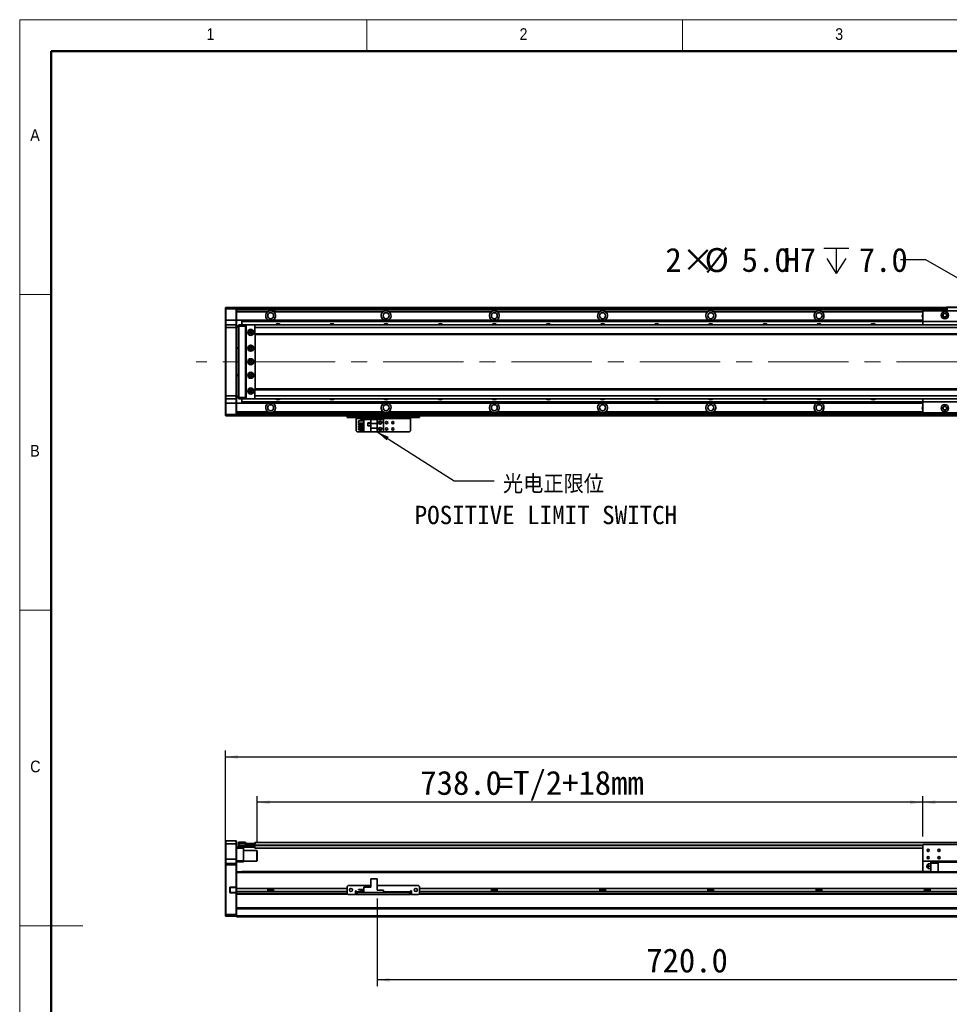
# Model space of a CAD drawing. Header units: millimetres. Extents: x 35 to 2905, y 35 to 2044.
# Tile 2 of 6: x 35 to 1066, y 952 to 2044. Entities that reach past the tile are written whole.
import ezdxf

# ---------------------------------------------------------------- set-up
doc = ezdxf.new("R2010")
doc.units = ezdxf.units.MM
doc.header["$LTSCALE"] = 7
doc.linetypes.add('CENTERX2', pattern=[20.32, 12.7, -2.54, 2.54, -2.54])
doc.layers.add('黑色实线', color=7, linetype='Continuous')
doc.styles.add('SLDTEXTSTYLE1', font='Gothic.ttf', dxfattribs={"width": 0.913})
doc.styles.add('SLDTEXTSTYLE8', font='txt')
doc.styles.add('SLDTEXTSTYLE9', font='txt', dxfattribs={"bigfont": 'bigfont'})
doc.dimstyles.new('SLDDIMSTYLE2', dxfattribs={"dimtxt": 0.18, "dimasz": 14, "dimexe": 0, "dimexo": 0.0625, "dimgap": 0, "dimtad": 0, "dimtih": 1, "dimtoh": 1, "dimdec": 0, "dimrnd": 1e-09, "dimzin": 0, "dimdsep": 46, "dimtxsty": 'Standard', "dimsah": 1, "dimcen": 0.09, "dimadec": 0, "dimazin": 0, "dimtfac": 14, "dimtdec": 0, "dimtofl": 0, "dimtmove": 0, "dimatfit": 3, "dimfxl": 0, "dimfrac": 2, "dimtolj": 1, "dimtzin": 0, "dimarcsym": 0})
doc.dimstyles.new('SLDDIMSTYLE3', dxfattribs={"dimtxt": 26.6, "dimasz": 14, "dimexe": 0, "dimexo": 0.0625, "dimgap": 6.65, "dimtad": 0, "dimtih": 1, "dimtoh": 1, "dimdec": 1, "dimrnd": 1e-09, "dimzin": 4, "dimdsep": 46, "dimtxsty": 'SLDTEXTSTYLE8', "dimsah": 1, "dimcen": 0, "dimadec": 0, "dimazin": 1, "dimtfac": 1, "dimtdec": 1, "dimtofl": 0, "dimtmove": 0, "dimatfit": 3, "dimfxl": 0, "dimfrac": 2, "dimtolj": 1, "dimtzin": 12, "dimarcsym": 0})
doc.dimstyles.new('SLDDIMSTYLE5', dxfattribs={"dimtxt": 26.6, "dimasz": 14, "dimexe": 0, "dimexo": 0.0625, "dimgap": 6.65, "dimtad": 2, "dimdec": 1, "dimrnd": 1e-09, "dimzin": 4, "dimdsep": 46, "dimtxsty": 'SLDTEXTSTYLE8', "dimsah": 1, "dimcen": 0.09, "dimadec": 0, "dimazin": 1, "dimtfac": 1, "dimtdec": 1, "dimtofl": 0, "dimtmove": 0, "dimatfit": 3, "dimfxl": 0, "dimfrac": 2, "dimtolj": 1, "dimtzin": 12, "dimarcsym": 0})

# ---------------------------------------------------------------- blocks, each defined once
blk = doc.blocks.new('SW_SYMBOL_HOLE_DEPTH')
at = {"layer": '黑色实线', "color": 0}
for p, q in [((0, 6125), (5600, 6125)), ((2800, 6125), (2800, 525)), ((700, 3885), (2800, 525)), ((4900, 3885), (2800, 525))]:
    blk.add_line(p, q, dxfattribs=at)
blk = doc.blocks.new('_D_8')
at = {"layer": '黑色实线'}
for p, q in [((1039.7, 1777.8), (1011.7, 1777.8)), ((1146.6, 1716), (1039.7, 1777.8))]:
    blk.add_line(p, q, dxfattribs=at)
blk.add_solid([(1146.6, 1716), (1135.5, 1724.9), (1133.4, 1721.2)], dxfattribs=at)
at = {"layer": '黑色实线', "xscale": 0.004985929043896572, "yscale": 0.004985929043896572, "zscale": 0.004985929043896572}
blk.add_blockref('SW_SYMBOL_HOLE_DEPTH', (926.4, 1760), dxfattribs=at)
at = {"layer": '黑色实线', "char_height": 26.6, "attachment_point": 1, "style": 'SLDTEXTSTYLE8'}
for s, insert in [('2×', (750.9, 1791)), ('%%c', (794.4, 1790.8)), ('5.0', (835.5, 1791)), ('H7', (881.8, 1791)), ('7.0', (965.3, 1791))]:
    blk.add_mtext(s, dxfattribs=dict(at, insert=insert))
blk = doc.blocks.new('SW_NOTE_7')
at = {"layer": '黑色实线', "color": 0, "attachment_point": 2}
for s, insert, char_height, style in [('光电正限位', (65.7, 6.5), 20.37, 'SLDTEXTSTYLE9'), ('POSITIVE LIMIT SWITCH', (57.3, -27.7), 20.373, 'SLDTEXTSTYLE8')]:
    blk.add_mtext(s, dxfattribs=dict(at, insert=insert, char_height=char_height, style=style))
blk = doc.blocks.new('_D_14')
at = {"layer": '黑色实线'}
for p, q in [((263.2, 1115.8), (263.2, 1233.6)), ((263.2, 1226.6), (2059.2, 1226.6)), ((2059.2, 1115.8), (2059.2, 1233.6))]:
    blk.add_line(p, q, dxfattribs=at)
for points in [[(263.2, 1226.6), (277.2, 1224.5), (277.2, 1228.7)], [(2059.2, 1226.6), (2045.2, 1228.7), (2045.2, 1224.5)]]:
    blk.add_solid(points, dxfattribs=at)
at = {"layer": '黑色实线', "insert": (1107.1, 1261.5), "char_height": 26.6, "attachment_point": 1, "style": 'SLDTEXTSTYLE8'}
blk.add_mtext('1796.0', dxfattribs=at)
blk = doc.blocks.new('_D_15')
at = {"layer": '黑色实线'}
for p, q in [((298.2, 1131.5), (298.2, 1183.3)), ((1036.2, 1138.3), (1036.2, 1183.3)), ((1036.2, 1176.3), (298.2, 1176.3))]:
    blk.add_line(p, q, dxfattribs=at)
for points in [[(298.2, 1176.3), (312.2, 1174.2), (312.2, 1178.4)], [(1036.2, 1176.3), (1022.2, 1178.4), (1022.2, 1174.2)]]:
    blk.add_solid(points, dxfattribs=at)
at = {"layer": '黑色实线', "char_height": 26.6, "attachment_point": 1, "style": 'SLDTEXTSTYLE8'}
for s, insert in [('=T/2+18mm', (564, 1211.2)), ('738.0', (479.2, 1211.2))]:
    blk.add_mtext(s, dxfattribs=dict(at, insert=insert))
blk = doc.blocks.new('_D_16')
at = {"layer": '黑色实线'}
for p, q in [((1036.2, 1138.3), (1036.2, 1183.3)), ((1286.2, 1138.3), (1286.2, 1183.3)), ((1286.2, 1176.3), (1036.2, 1176.3))]:
    blk.add_line(p, q, dxfattribs=at)
for points in [[(1036.2, 1176.3), (1050.2, 1174.2), (1050.2, 1178.4)], [(1286.2, 1176.3), (1272.2, 1178.4), (1272.2, 1174.2)]]:
    blk.add_solid(points, dxfattribs=at)
at = {"layer": '黑色实线', "insert": (1116.7, 1211.2), "char_height": 26.6, "attachment_point": 1, "style": 'SLDTEXTSTYLE8'}
blk.add_mtext('250.0', dxfattribs=at)
blk = doc.blocks.new('_D_19')
at = {"layer": '黑色实线'}
for p, q in [((431.2, 1069.8), (431.2, 972.4)), ((1151.2, 1077.6), (1151.2, 972.4)), ((1151.2, 979.4), (431.2, 979.4))]:
    blk.add_line(p, q, dxfattribs=at)
for points in [[(431.2, 979.4), (445.2, 977.3), (445.2, 981.5)], [(1151.2, 979.4), (1137.2, 981.5), (1137.2, 977.3)]]:
    blk.add_solid(points, dxfattribs=at)
at = {"layer": '黑色实线', "insert": (729.7, 1014.3), "char_height": 26.6, "attachment_point": 1, "style": 'SLDTEXTSTYLE8'}
blk.add_mtext('720.0', dxfattribs=at)

msp = doc.modelspace()

# ---------------------------------------------------------------- linework, layer by layer
at = {"color": 7, "linetype": 'Continuous', "lineweight": 18}
for p, q in [((2905, 2044), (35, 2044)), ((35, 2044), (35, 35)), ((420, 2009), (420, 2044)), ((770, 2044), (770, 2009)), ((70, 2009), (2870, 2009)), ((70, 2009), (70, 70)), ((70, 1739.5), (35, 1739.5)), ((35, 1389.5), (70, 1389.5)), ((35, 1039.5), (105, 1039.5))]:
    msp.add_line(p, q, dxfattribs=at)
at = {"color": 7, "linetype": 'Continuous', "lineweight": 50}
for p, q in [((2870, 2009), (70, 2009)), ((70, 2009), (70, 70))]:
    msp.add_line(p, q, dxfattribs=at)
at = {"color": 7, "linetype": 'Continuous', "lineweight": 35}
for p, q in [((1062.23, 1724.99), (1062.53, 1725.29)), ((1062.23, 1721.29), (1062.23, 1724.99)), ((1063.23, 1724.99), (1062.23, 1724.99)), ((1062.53, 1725.29), (1063.35, 1725.29)), ((1063.23, 1724.99), (1063.35, 1725.29)), ((1085.23, 1724.99), (1063.23, 1724.99)), ((1063.23, 1724.99), (1063.23, 1721.29)), ((1063.35, 1725.29), (1085.1, 1725.29)), ((263.23, 1724.49), (263.53, 1724.79)), ((263.23, 1723.29), (263.23, 1724.49)), ((263.23, 1723.29), (263.53, 1723.29)), ((263.23, 1710.79), (263.23, 1723.29)), ((263.53, 1724.79), (263.53, 1723.29)), ((263.53, 1724.79), (274.93, 1724.79)), ((274.93, 1723.29), (263.53, 1723.29)), ((263.53, 1723.29), (263.53, 1710.79)), ((274.93, 1723.29), (274.93, 1724.79)), ((274.93, 1724.79), (275.23, 1724.49)), ((274.93, 1723.29), (275.23, 1723.29)), ((274.93, 1710.79), (274.93, 1723.29)), ((1062.23, 1724.79), (275.23, 1724.79)), ((275.23, 1724.79), (275.23, 1724.49)), ((275.23, 1724.49), (275.23, 1723.29)), ((1062.23, 1724.29), (275.23, 1724.29)), ((275.23, 1723.29), (275.23, 1710.79)), ((1062.23, 1722.28), (275.23, 1722.28)), ((310.06, 1720.28), (275.23, 1720.28)), ((438.06, 1720.28), (317.86, 1720.28)), ((317.86, 1718.75), (317.86, 1720.28)), ((391.23, 1724.59), (1062.23, 1724.59)), ((391.23, 1724.59), (391.23, 1724.39)), ((391.23, 1724.39), (1062.23, 1724.39)), ((391.23, 1724.29), (391.23, 1724.39)), ((558.06, 1720.28), (444.4, 1720.28)), ((678.06, 1720.28), (564.4, 1720.28)), ((798.06, 1720.28), (684.4, 1720.28)), ((918.06, 1720.28), (804.4, 1720.28)), ((1286.23, 1721.29), (1036.23, 1721.29)), ((1036.23, 1721.29), (1036.23, 1709.29)), ((263.23, 1710.79), (263.53, 1710.79)), ((263.23, 1705.49), (263.23, 1710.79)), ((263.53, 1705.79), (263.23, 1705.49)), ((263.23, 1702.79), (263.23, 1705.49)), ((263.53, 1710.79), (263.53, 1705.79)), ((274.93, 1710.79), (263.53, 1710.79)), ((263.53, 1705.79), (263.53, 1702.79)), ((263.53, 1705.79), (274.93, 1705.79)), ((274.93, 1705.79), (274.93, 1710.79)), ((274.93, 1710.79), (275.23, 1710.79)), ((274.93, 1702.79), (274.93, 1705.79)), ((274.93, 1705.79), (275.23, 1705.49)), ((275.23, 1710.79), (275.23, 1705.49)), ((281.23, 1710.78), (275.23, 1710.78)), ((275.23, 1705.49), (275.23, 1702.79)), ((275.23, 1704.29), (277.73, 1704.29)), ((277.73, 1703.29), (275.23, 1703.29)), ((277.73, 1705.49), (278.03, 1705.79)), ((277.73, 1704.29), (277.73, 1705.49)), ((277.73, 1704.29), (278.03, 1704.29)), ((277.73, 1625.29), (277.73, 1704.29)), ((278.03, 1705.79), (278.03, 1704.29)), ((278.03, 1705.79), (285.23, 1705.79)), ((278.03, 1704.29), (278.03, 1625.29)), ((285.23, 1704.29), (278.03, 1704.29)), ((281.23, 1710.78), (1036.23, 1710.78)), ((281.23, 1710.78), (281.23, 1710.49)), ((281.23, 1710.49), (1036.23, 1710.49)), ((281.23, 1710.49), (281.23, 1709.59)), ((281.23, 1709.59), (281.23, 1709.3)), ((281.23, 1709.59), (1036.23, 1709.59)), ((281.23, 1709.3), (281.23, 1705.79)), ((281.23, 1709.3), (1036.23, 1709.3)), ((285.23, 1705.79), (285.23, 1704.29)), ((285.23, 1705.79), (286.73, 1705.79)), ((286.43, 1705.49), (285.23, 1705.49)), ((285.23, 1704.29), (285.23, 1625.29)), ((285.73, 1703.79), (285.73, 1625.79)), ((286.23, 1703.79), (285.73, 1703.79)), ((286.73, 1705.79), (286.23, 1705.29)), ((286.23, 1705.29), (286.23, 1624.29)), ((295.73, 1705.79), (286.73, 1705.79)), ((296.23, 1705.29), (295.73, 1705.79)), ((2026.73, 1705.79), (295.73, 1705.79)), ((295.73, 1705.15), (295.73, 1702.79)), ((296.23, 1705.15), (296.23, 1705.29)), ((1286.23, 1709.29), (1036.23, 1709.29)), ((1036.23, 1709.29), (1036.23, 1705.79)), ((263.23, 1626.79), (263.23, 1702.79)), ((263.53, 1702.79), (263.23, 1702.79)), ((263.53, 1702.79), (263.53, 1626.79)), ((274.93, 1702.79), (263.53, 1702.79)), ((274.93, 1626.79), (274.93, 1702.79)), ((274.93, 1702.79), (275.23, 1702.79)), ((275.23, 1702.79), (275.23, 1626.79)), ((292.37, 1697.79), (290.08, 1697.79)), ((2026.73, 1702.79), (295.73, 1702.79)), ((295.73, 1702.79), (295.73, 1695.79)), ((2026.73, 1695.79), (295.73, 1695.79)), ((295.73, 1695.79), (295.73, 1694.79)), ((295.73, 1694.79), (2026.73, 1694.79)), ((296.23, 1634.79), (296.23, 1694.79)), ((275.23, 1680.29), (277.73, 1680.29)), ((277.73, 1679.29), (275.23, 1679.29)), ((275.23, 1650.29), (277.73, 1650.29)), ((277.73, 1649.29), (275.23, 1649.29)), ((263.53, 1626.79), (263.23, 1626.79)), ((263.23, 1624.09), (263.23, 1626.79)), ((263.53, 1626.79), (274.93, 1626.79)), ((263.53, 1626.79), (263.53, 1623.79)), ((274.93, 1626.79), (275.23, 1626.79)), ((274.93, 1623.79), (274.93, 1626.79)), ((275.23, 1626.79), (275.23, 1624.09)), ((290.08, 1631.79), (292.37, 1631.79)), ((2026.73, 1634.79), (295.73, 1634.79)), ((295.73, 1634.79), (295.73, 1633.79)), ((2026.73, 1633.79), (295.73, 1633.79)), ((295.73, 1633.79), (295.73, 1626.79)), ((2026.73, 1626.79), (295.73, 1626.79)), ((295.73, 1626.79), (295.73, 1624.42)), ((263.53, 1623.79), (263.23, 1624.09)), ((263.23, 1618.79), (263.23, 1624.09)), ((263.53, 1618.79), (263.23, 1618.79)), ((263.23, 1606.29), (263.23, 1618.79)), ((274.93, 1623.79), (263.53, 1623.79)), ((263.53, 1623.79), (263.53, 1618.79)), ((274.93, 1618.79), (263.53, 1618.79)), ((263.53, 1618.79), (263.53, 1606.29)), ((274.93, 1623.79), (275.23, 1624.09)), ((274.93, 1618.79), (274.93, 1623.79)), ((275.23, 1618.79), (274.93, 1618.79)), ((274.93, 1606.29), (274.93, 1618.79)), ((275.23, 1626.29), (277.73, 1626.29)), ((277.73, 1625.29), (275.23, 1625.29)), ((275.23, 1624.09), (275.23, 1618.79)), ((275.23, 1618.79), (275.23, 1606.29)), ((281.23, 1618.79), (275.23, 1618.79)), ((277.73, 1625.29), (278.03, 1625.29)), ((277.73, 1624.09), (277.73, 1625.29)), ((277.73, 1624.09), (278.03, 1623.79)), ((278.03, 1625.29), (285.23, 1625.29)), ((278.03, 1625.29), (278.03, 1623.79)), ((285.23, 1623.79), (278.03, 1623.79)), ((281.23, 1623.79), (281.23, 1620.28)), ((281.23, 1620.28), (1036.23, 1620.28)), ((281.23, 1620.28), (281.23, 1619.98)), ((281.23, 1619.98), (1036.23, 1619.98)), ((281.23, 1619.98), (281.23, 1619.08)), ((281.23, 1619.08), (1036.23, 1619.08)), ((281.23, 1619.08), (281.23, 1618.79)), ((281.23, 1618.79), (1036.23, 1618.79)), ((285.23, 1625.29), (285.23, 1623.79)), ((285.23, 1624.09), (286.43, 1624.09)), ((286.73, 1623.79), (285.23, 1623.79)), ((285.73, 1625.79), (286.23, 1625.79)), ((286.23, 1624.29), (286.73, 1623.79)), ((286.73, 1623.79), (295.73, 1623.79)), ((295.73, 1623.79), (296.23, 1624.29)), ((2026.73, 1623.79), (295.73, 1623.79)), ((296.23, 1624.29), (296.23, 1624.42)), ((1036.23, 1623.79), (1036.23, 1620.29)), ((1286.23, 1620.29), (1036.23, 1620.29)), ((1036.23, 1620.29), (1036.23, 1608.29)), ((263.53, 1606.29), (263.23, 1606.29)), ((263.23, 1605.09), (263.23, 1606.29)), ((263.53, 1604.79), (263.23, 1605.09)), ((263.53, 1606.29), (274.93, 1606.29)), ((263.53, 1606.29), (263.53, 1604.79)), ((274.93, 1604.79), (263.53, 1604.79)), ((275.23, 1606.29), (274.93, 1606.29)), ((274.93, 1604.79), (274.93, 1606.29)), ((275.23, 1605.09), (274.93, 1604.79)), ((310.06, 1609.29), (275.23, 1609.29)), ((1151.23, 1607.29), (275.23, 1607.29)), ((275.23, 1606.29), (275.23, 1605.09)), ((275.23, 1605.09), (275.23, 1604.79)), ((1151.23, 1604.79), (275.23, 1604.79)), ((438.06, 1609.29), (316.4, 1609.29)), ((398.23, 1602.79), (398.23, 1604.79)), ((399.23, 1604.79), (399.23, 1602.79)), ((558.06, 1609.29), (444.4, 1609.29)), ((477.23, 1602.79), (477.23, 1604.79)), ((478.23, 1604.79), (478.23, 1602.79)), ((678.06, 1609.29), (564.4, 1609.29)), ((798.06, 1609.29), (684.4, 1609.29)), ((918.06, 1609.29), (804.4, 1609.29)), ((1286.23, 1608.29), (1036.23, 1608.29)), ((399.23, 1602.79), (398.23, 1602.79)), ((477.23, 1602.79), (399.23, 1602.79)), ((408.23, 1602.79), (408.23, 1601.79)), ((408.23, 1601.79), (468.23, 1601.79)), ((408.23, 1587.99), (408.23, 1601.79)), ((410.53, 1596.85), (410.53, 1599.35)), ((410.53, 1599.35), (416.73, 1599.35)), ((410.53, 1596.85), (416.73, 1596.85)), ((410.53, 1594.31), (410.53, 1595.81)), ((410.53, 1595.81), (416.73, 1595.81)), ((410.53, 1594.31), (416.73, 1594.31)), ((412.93, 1599.35), (412.93, 1600.29)), ((412.93, 1600.29), (416.73, 1600.29)), ((412.93, 1595.81), (412.93, 1596.85)), ((412.93, 1593.27), (412.93, 1594.31)), ((416.73, 1586.99), (416.73, 1600.59)), ((416.73, 1600.59), (424.28, 1600.59)), ((424.03, 1596.89), (420.83, 1596.89)), ((420.83, 1596.89), (420.83, 1593.69)), ((420.93, 1596.79), (420.93, 1593.79)), ((423.93, 1596.79), (420.93, 1596.79)), ((423.93, 1593.79), (423.93, 1596.79)), ((424.03, 1593.69), (424.03, 1596.89)), ((431.23, 1600.59), (424.28, 1600.59)), ((424.28, 1600.59), (424.28, 1596.29)), ((431.23, 1596.29), (424.28, 1596.29)), ((424.28, 1591.29), (424.28, 1596.29)), ((431.23, 1596.29), (431.23, 1600.59)), ((438.23, 1600.59), (431.23, 1600.59)), ((431.23, 1596.29), (431.23, 1591.29)), ((438.23, 1600.59), (438.23, 1586.99)), ((468.23, 1601.79), (468.23, 1602.79)), ((468.23, 1601.79), (468.23, 1587.99)), ((478.23, 1602.79), (477.23, 1602.79)), ((408.23, 1587.99), (409.23, 1586.99)), ((416.73, 1586.99), (409.23, 1586.99)), ((410.53, 1591.77), (410.53, 1593.27)), ((410.53, 1593.27), (416.73, 1593.27)), ((410.53, 1591.77), (416.73, 1591.77)), ((410.53, 1589.23), (410.53, 1590.73)), ((410.53, 1590.73), (416.73, 1590.73)), ((410.53, 1589.23), (416.73, 1589.23)), ((412.93, 1590.73), (412.93, 1591.77)), ((412.93, 1587.29), (412.93, 1589.23)), ((412.93, 1587.29), (416.73, 1587.29)), ((416.73, 1586.99), (424.28, 1586.99)), ((420.83, 1593.69), (424.03, 1593.69)), ((420.93, 1593.79), (423.93, 1593.79)), ((424.28, 1591.29), (431.23, 1591.29)), ((424.28, 1591.29), (424.28, 1586.99)), ((424.28, 1586.99), (431.23, 1586.99)), ((431.23, 1586.99), (431.23, 1591.29)), ((438.23, 1586.99), (431.23, 1586.99)), ((467.23, 1586.99), (438.23, 1586.99)), ((467.23, 1586.99), (468.23, 1587.99)), ((263.53, 1133.44), (263.23, 1133.14)), ((263.23, 1130.44), (263.23, 1133.14)), ((263.53, 1130.44), (263.23, 1130.44)), ((263.23, 1113.44), (263.23, 1130.44)), ((263.53, 1133.44), (263.53, 1130.44)), ((263.53, 1133.44), (274.93, 1133.44)), ((274.93, 1130.44), (263.53, 1130.44)), ((263.53, 1130.44), (263.53, 1113.44)), ((274.93, 1130.44), (274.93, 1133.44)), ((274.93, 1133.44), (275.23, 1133.14)), ((274.93, 1113.44), (274.93, 1130.44)), ((274.93, 1130.44), (275.23, 1130.44)), ((275.23, 1133.14), (275.23, 1130.44)), ((275.23, 1130.44), (275.23, 1113.44)), ((275.23, 1126.44), (278.03, 1126.44)), ((283.23, 1125.44), (275.23, 1125.44)), ((277.73, 1131.64), (278.03, 1131.94)), ((277.73, 1130.44), (277.73, 1131.64)), ((277.73, 1127.94), (277.73, 1130.44)), ((277.73, 1130.44), (278.03, 1130.44)), ((278.03, 1127.94), (277.73, 1127.94)), ((277.73, 1126.74), (277.73, 1127.94)), ((278.03, 1126.44), (277.73, 1126.74)), ((278.03, 1131.94), (278.03, 1130.44)), ((278.03, 1131.94), (285.23, 1131.94)), ((285.23, 1130.44), (278.03, 1130.44)), ((278.03, 1130.44), (278.03, 1127.94)), ((278.03, 1127.94), (295.43, 1127.94)), ((278.03, 1127.94), (278.03, 1126.44)), ((295.43, 1126.44), (278.03, 1126.44)), ((283.23, 1126.44), (283.23, 1125.44)), ((283.23, 1125.44), (283.23, 1111.44)), ((285.23, 1131.94), (285.23, 1130.44)), ((285.23, 1128.14), (285.23, 1130.44)), ((285.23, 1128.44), (295.43, 1128.44)), ((295.43, 1128.14), (285.23, 1128.14)), ((285.73, 1128.44), (285.73, 1128.64)), ((285.73, 1128.64), (286.23, 1128.64)), ((286.23, 1128.64), (286.23, 1130.64)), ((286.23, 1130.64), (286.73, 1130.64)), ((286.73, 1128.64), (286.23, 1128.64)), ((286.73, 1130.64), (286.73, 1128.64)), ((286.73, 1130.64), (295.73, 1130.64)), ((286.73, 1128.64), (295.73, 1128.64)), ((295.43, 1128.44), (295.43, 1128.14)), ((295.43, 1128.44), (295.73, 1128.14)), ((295.43, 1128.44), (295.73, 1128.44)), ((295.43, 1127.94), (295.43, 1128.14)), ((295.43, 1128.14), (295.73, 1128.14)), ((295.43, 1127.94), (295.73, 1127.94)), ((295.43, 1126.44), (295.43, 1127.94)), ((295.43, 1126.44), (295.73, 1126.74)), ((2026.73, 1131.79), (295.73, 1131.79)), ((295.73, 1131.79), (295.73, 1130.64)), ((295.73, 1128.64), (295.73, 1130.64)), ((295.73, 1130.64), (296.23, 1130.64)), ((295.73, 1128.79), (295.73, 1128.29)), ((295.73, 1128.29), (295.73, 1125.29)), ((1036.23, 1125.29), (295.73, 1125.29)), ((296.23, 1130.64), (296.23, 1130.45)), ((1286.23, 1129.44), (1036.23, 1129.44)), ((1036.23, 1129.44), (1036.23, 1110.94)), ((297.93, 1122.94), (283.23, 1122.94)), ((298.23, 1122.64), (297.93, 1122.94)), ((297.93, 1110.94), (297.93, 1122.94)), ((298.23, 1122.64), (298.23, 1111.24)), ((263.53, 1113.44), (263.23, 1113.44)), ((263.23, 1108.14), (263.23, 1113.44)), ((263.53, 1108.44), (263.23, 1108.14)), ((263.23, 1106.94), (263.23, 1108.14)), ((263.53, 1106.94), (263.23, 1106.94)), ((263.23, 1052.07), (263.23, 1106.94)), ((263.53, 1113.44), (263.53, 1108.44)), ((274.93, 1113.44), (263.53, 1113.44)), ((263.53, 1108.44), (263.53, 1106.94)), ((263.53, 1108.44), (274.93, 1108.44)), ((263.53, 1106.94), (263.53, 1051.94)), ((274.93, 1106.94), (263.53, 1106.94)), ((274.93, 1108.44), (274.93, 1113.44)), ((275.23, 1113.44), (274.93, 1113.44)), ((274.93, 1106.94), (274.93, 1108.44)), ((275.23, 1108.14), (274.93, 1108.44)), ((274.93, 1082.29), (274.93, 1106.94)), ((275.23, 1106.94), (274.93, 1106.94)), ((275.23, 1113.44), (275.23, 1108.14)), ((275.23, 1111.44), (283.23, 1111.44)), ((283.23, 1110.44), (275.23, 1110.44)), ((275.23, 1108.14), (275.23, 1106.94)), ((275.23, 1106.94), (275.23, 1099.1)), ((283.23, 1111.44), (283.23, 1110.44)), ((283.23, 1110.94), (297.93, 1110.94)), ((297.93, 1110.94), (298.23, 1111.24)), ((1151.23, 1110.94), (1036.23, 1110.94)), ((1036.23, 1110.94), (1036.23, 1099.44)), ((1040.74, 1105.21), (1040.74, 1105.68)), ((1045.23, 1107.94), (1042.91, 1107.94)), ((1042.91, 1105.44), (1045.23, 1105.44)), ((1045.23, 1102.94), (1042.91, 1102.94)), ((1045.23, 1108.89), (1045.23, 1109.84)), ((1045.23, 1109.84), (1045.23, 1107.94)), ((1045.23, 1105.44), (1045.23, 1109.84)), ((1053.48, 1109.84), (1045.23, 1109.84)), ((1045.23, 1107.94), (1045.23, 1108.89)), ((1045.23, 1099.38), (1045.23, 1108.89)), ((1045.23, 1108.89), (1053.48, 1108.89)), ((1045.23, 1105.44), (1045.23, 1102.24)), ((1045.23, 1105.44), (1045.23, 1101.44)), ((1045.23, 1099.44), (1045.23, 1102.94)), ((1045.23, 1102.94), (1045.23, 1101.44)), ((1053.48, 1109.94), (1053.48, 1110.94)), ((1053.48, 1110.94), (1053.48, 1110.74)), ((1053.48, 1110.44), (1053.48, 1110.74)), ((1053.48, 1110.74), (1053.48, 1110.44)), ((1053.48, 1099.38), (1053.48, 1109.94)), ((1053.48, 1109.94), (1093.98, 1109.94)), ((1053.48, 1109.94), (1053.48, 1107.44)), ((1053.48, 1108.89), (1053.48, 1109.84)), ((1053.48, 1108.89), (1053.48, 1099.38)), ((1151.23, 1099.38), (275.23, 1099.38)), ((275.23, 1099.1), (275.23, 1098.38)), ((275.23, 1080.84), (275.23, 1098.38)), ((281.23, 1099.44), (1045.23, 1099.44)), ((281.23, 1099.44), (281.23, 1099.38)), ((1053.48, 1101.44), (1053.48, 1099.44)), ((267.93, 1081.49), (267.93, 1076.79)), ((267.93, 1081.49), (268.23, 1081.49)), ((268.23, 1076.79), (268.23, 1081.49)), ((274.93, 1082.29), (268.73, 1082.29)), ((268.73, 1082.29), (268.73, 1081.99)), ((268.73, 1081.99), (274.8, 1081.99)), ((274.93, 1082.29), (274.8, 1081.99)), ((274.8, 1081.99), (274.93, 1081.99)), ((275.23, 1082.29), (274.93, 1082.29)), ((274.93, 1081.99), (275.23, 1082.29)), ((274.93, 1081.99), (274.93, 1076.29)), ((398.23, 1080.84), (275.23, 1080.84)), ((275.23, 1077.44), (275.23, 1080.84)), ((310.06, 1080.84), (310.06, 1077.44)), ((316.4, 1077.44), (316.4, 1080.84)), ((399.23, 1084.14), (398.23, 1083.14)), ((398.23, 1083.14), (398.23, 1075.14)), ((424.28, 1084.14), (399.23, 1084.14)), ((416.73, 1076.14), (416.73, 1082.34)), ((416.73, 1082.34), (424.28, 1082.34)), ((424.28, 1091.64), (424.28, 1082.34)), ((424.28, 1091.64), (431.23, 1091.64)), ((431.23, 1091.64), (431.23, 1078.74)), ((477.23, 1084.14), (431.23, 1084.14)), ((478.23, 1083.14), (477.23, 1084.14)), ((478.23, 1075.14), (478.23, 1083.14)), ((1844.23, 1080.84), (478.23, 1080.84)), ((558.06, 1080.84), (558.06, 1077.44)), ((564.4, 1077.44), (564.4, 1080.84)), ((678.06, 1080.84), (678.06, 1077.44)), ((684.4, 1077.44), (684.4, 1080.84)), ((798.06, 1080.84), (798.06, 1077.44)), ((804.4, 1077.44), (804.4, 1080.84)), ((918.06, 1080.84), (918.06, 1077.44)), ((924.4, 1077.44), (924.4, 1080.84)), ((1038.06, 1080.84), (1038.06, 1077.44)), ((1044.4, 1077.44), (1044.4, 1080.84)), ((267.93, 1076.79), (268.23, 1076.79)), ((268.73, 1075.99), (268.73, 1076.29)), ((274.8, 1076.29), (268.73, 1076.29)), ((268.73, 1075.99), (274.93, 1075.99)), ((274.8, 1076.29), (274.93, 1075.99)), ((274.93, 1076.29), (274.8, 1076.29)), ((274.93, 1076.29), (275.23, 1075.99)), ((274.93, 1051.94), (274.93, 1075.99)), ((274.93, 1075.99), (275.23, 1075.99)), ((398.23, 1077.44), (275.23, 1077.44)), ((275.23, 1075.38), (275.23, 1077.44)), ((275.23, 1075.38), (275.23, 1074.67)), ((275.23, 1074.67), (275.23, 1059.1)), ((398.99, 1074.38), (275.23, 1074.38)), ((316.4, 1079.44), (310.06, 1079.44)), ((398.23, 1075.14), (399.23, 1074.14)), ((399.23, 1074.14), (407.23, 1074.14)), ((408.23, 1078.14), (407.23, 1078.14)), ((407.23, 1078.14), (407.23, 1074.14)), ((408.23, 1077.44), (407.23, 1077.44)), ((408.23, 1074.38), (407.23, 1074.38)), ((408.23, 1077.14), (408.23, 1078.14)), ((408.23, 1077.14), (408.23, 1076.14)), ((408.23, 1074.14), (408.23, 1076.14)), ((408.23, 1076.14), (409.23, 1076.14)), ((409.23, 1074.14), (408.23, 1074.14)), ((409.23, 1076.14), (409.23, 1074.14)), ((467.23, 1076.14), (409.23, 1076.14)), ((467.23, 1074.14), (409.23, 1074.14)), ((410.53, 1079.39), (410.53, 1079.69)), ((410.53, 1079.69), (416.73, 1079.69)), ((410.53, 1079.39), (416.73, 1079.39)), ((412.93, 1076.74), (412.93, 1077.44)), ((412.93, 1077.44), (416.73, 1077.44)), ((412.93, 1076.74), (416.73, 1076.74)), ((416.73, 1076.14), (438.23, 1076.14)), ((438.23, 1078.74), (431.23, 1078.74)), ((438.23, 1076.14), (438.23, 1078.74)), ((467.23, 1074.14), (467.23, 1076.14)), ((467.23, 1076.14), (468.23, 1076.14)), ((468.23, 1074.14), (467.23, 1074.14)), ((469.23, 1078.14), (468.23, 1078.14)), ((468.23, 1078.14), (468.23, 1077.14)), ((469.23, 1077.44), (468.23, 1077.44)), ((468.23, 1076.14), (468.23, 1077.14)), ((468.23, 1076.14), (468.23, 1074.14)), ((469.23, 1074.38), (468.23, 1074.38)), ((469.23, 1074.14), (469.23, 1078.14)), ((469.23, 1074.14), (477.23, 1074.14)), ((477.23, 1074.14), (478.23, 1075.14)), ((1844.99, 1074.38), (477.47, 1074.38)), ((1844.23, 1077.44), (478.23, 1077.44)), ((564.4, 1079.44), (558.06, 1079.44)), ((684.4, 1079.44), (678.06, 1079.44)), ((804.4, 1079.44), (798.06, 1079.44)), ((924.4, 1079.44), (918.06, 1079.44)), ((1044.4, 1079.44), (1038.06, 1079.44)), ((2047.23, 1059.38), (275.23, 1059.38)), ((275.23, 1059.1), (275.23, 1058.38)), ((263.23, 1052.07), (263.53, 1051.94)), ((263.23, 1050.24), (263.23, 1052.07)), ((263.23, 1050.24), (263.53, 1049.94)), ((263.53, 1051.94), (274.93, 1051.94)), ((263.53, 1051.94), (263.53, 1049.94)), ((274.93, 1049.94), (263.53, 1049.94)), ((275.23, 1052.07), (274.93, 1051.94)), ((274.93, 1049.94), (274.93, 1051.94)), ((275.23, 1050.24), (274.93, 1049.94)), ((2047.23, 1058.38), (275.23, 1058.38)), ((275.23, 1050.44), (275.23, 1058.38)), ((2047.23, 1050.44), (275.23, 1050.44)), ((275.23, 1049.44), (275.23, 1050.44)), ((2047.23, 1049.44), (275.23, 1049.44))]:
    msp.add_line(p, q, dxfattribs=at)
at = {"color": 8, "linetype": 'Continuous', "lineweight": 35}
for p, q in [((1062.23, 1723.79), (275.23, 1723.79)), ((1036.23, 1720.28), (924.4, 1720.28)), ((1151.23, 1605.79), (275.23, 1605.79)), ((1036.23, 1609.29), (924.4, 1609.29)), ((1036.23, 1128.79), (295.73, 1128.79)), ((1036.23, 1128.29), (295.73, 1128.29)), ((1151.23, 1098.38), (275.23, 1098.38)), ((398.23, 1075.38), (275.23, 1075.38)), ((408.23, 1075.38), (407.23, 1075.38)), ((412.93, 1077.14), (408.23, 1077.14)), ((468.23, 1077.14), (438.23, 1077.14)), ((469.23, 1075.38), (468.23, 1075.38)), ((1844.23, 1075.38), (478.23, 1075.38))]:
    msp.add_line(p, q, dxfattribs=at)
at = {"color": 7, "linetype": 'Continuous', "lineweight": 35}
for centre, radius in [((313.23, 1715.79), 3.3), ((441.23, 1715.79), 3.3), ((561.23, 1715.79), 3.3), ((681.23, 1715.79), 3.3), ((801.23, 1715.79), 3.3), ((921.23, 1715.79), 3.3), ((1060.73, 1716.29), 4), ((1060.73, 1716.29), 2.25), ((1060.73, 1716.29), 2), ((291.23, 1697.29), 3.36), ((291.23, 1697.29), 1.7), ((291.23, 1697.29), 1.6), ((291.23, 1697.29), 1.25), ((291.23, 1679.79), 3.36), ((291.23, 1679.79), 1.7), ((291.23, 1679.79), 1.6), ((291.23, 1679.79), 1.25), ((291.23, 1664.79), 3.36), ((291.23, 1664.79), 1.7), ((291.23, 1664.79), 1.6), ((291.23, 1664.79), 1.25), ((291.23, 1649.79), 3.36), ((291.23, 1649.79), 1.7), ((291.23, 1649.79), 1.6), ((291.23, 1649.79), 1.25), ((291.23, 1632.29), 3.36), ((291.23, 1632.29), 1.7), ((291.23, 1632.29), 1.6), ((291.23, 1632.29), 1.25), ((313.23, 1613.79), 3.3), ((441.23, 1613.79), 3.3), ((561.23, 1613.79), 3.3), ((681.23, 1613.79), 3.3), ((801.23, 1613.79), 3.3), ((921.23, 1613.79), 3.3), ((1060.73, 1613.28), 4), ((1060.73, 1613.28), 2.25), ((1060.73, 1613.28), 2), ((434.73, 1597.29), 1.75), ((434.73, 1597.29), 1.25), ((441.73, 1597.29), 1.25), ((448.73, 1597.29), 1.25), ((434.73, 1590.29), 1.75), ((434.73, 1590.29), 1.25), ((441.73, 1590.29), 1.25), ((448.73, 1590.29), 1.25), ((1042.23, 1122.94), 1.25), ((1042.23, 1114.94), 1.25), ((1054.23, 1122.94), 1.25), ((1054.23, 1114.94), 1.25), ((402.23, 1079.14), 1.7), ((474.23, 1079.14), 1.7)]:
    msp.add_circle(centre, radius, dxfattribs=at)
for centre, radius, start, end in [((313.23, 1715.79), 5.5, 125.18979, 245.50882), ((313.23, 1715.79), 5.5, 294.49118, 32.67921), ((441.23, 1715.79), 5.5, 125.18979, 245.50882), ((441.23, 1715.79), 5.5, 294.49118, 54.81021), ((561.23, 1715.79), 5.5, 125.18979, 245.50882), ((561.23, 1715.79), 5.5, 294.49118, 54.81021), ((681.23, 1715.79), 5.5, 125.18979, 245.50882), ((681.23, 1715.79), 5.5, 294.49118, 54.81021), ((801.23, 1715.79), 5.5, 125.18979, 245.50882), ((801.23, 1715.79), 5.5, 294.49118, 54.81021), ((921.23, 1715.79), 5.5, 125.18979, 245.50882), ((921.23, 1715.79), 5.5, 294.49118, 54.81021), ((1041.23, 1715.79), 5.5, 155.38002, 204.61998), ((321.23, 1703.28), 3.75, 41.91572, 138.08428), ((381.23, 1703.28), 3.75, 41.91572, 138.08428), ((441.23, 1703.28), 3.75, 41.91572, 138.08428), ((501.23, 1703.28), 3.75, 41.91572, 138.08428), ((561.23, 1703.28), 3.75, 41.91572, 138.08428), ((621.23, 1703.28), 3.75, 41.91572, 138.08428), ((681.23, 1703.28), 3.75, 41.91572, 138.08428), ((741.23, 1703.28), 3.75, 41.91572, 138.08428), ((801.23, 1703.28), 3.75, 41.91572, 138.08428), ((861.23, 1703.28), 3.75, 41.91572, 138.08428), ((921.23, 1703.28), 3.75, 41.91572, 138.08428), ((981.23, 1703.28), 3.75, 41.91572, 138.08428), ((313.23, 1613.79), 5.5, 114.49118, 234.81021), ((313.23, 1613.79), 5.5, 305.18979, 65.50882), ((321.23, 1626.29), 3.75, 221.91572, 318.08428), ((381.23, 1626.29), 3.75, 221.91572, 318.08428), ((441.23, 1613.79), 5.5, 114.49118, 234.81021), ((441.23, 1626.29), 3.75, 221.91572, 318.08428), ((441.23, 1613.79), 5.5, 305.18979, 65.50882), ((501.23, 1626.29), 3.75, 221.91572, 318.08428), ((561.23, 1613.79), 5.5, 114.49118, 234.81021), ((561.23, 1626.29), 3.75, 221.91572, 318.08428), ((561.23, 1613.79), 5.5, 305.18979, 65.50882), ((621.23, 1626.29), 3.75, 221.91572, 318.08428), ((681.23, 1613.79), 5.5, 114.49118, 234.81021), ((681.23, 1626.29), 3.75, 221.91572, 318.08428), ((681.23, 1613.79), 5.5, 305.18979, 65.50882), ((741.23, 1626.29), 3.75, 221.91572, 318.08428), ((801.23, 1613.79), 5.5, 114.49118, 234.81021), ((801.23, 1626.29), 3.75, 221.91572, 318.08428), ((801.23, 1613.79), 5.5, 305.18979, 65.50882), ((861.23, 1626.29), 3.75, 221.91572, 318.08428), ((921.23, 1613.79), 5.5, 114.49118, 234.81021), ((921.23, 1626.29), 3.75, 221.91572, 318.08428), ((921.23, 1613.79), 5.5, 305.18979, 65.50882), ((981.23, 1626.29), 3.75, 221.91572, 318.08428), ((1041.23, 1613.79), 5.5, 155.38002, 204.61998), ((1040.83, 1105.44), 0.25, 111.36458, 248.69453), ((1043.73, 1105.44), 3, 123.36668, 175.56913), ((1043.73, 1105.44), 3, 184.51433, 236.60291), ((268.73, 1081.49), 0.8, 90, 180), ((268.73, 1081.49), 0.5, 90, 180), ((268.73, 1076.79), 0.8, 180, 270), ((268.73, 1076.79), 0.5, 180, 270)]:
    msp.add_arc(centre, radius, start, end, dxfattribs=at)
for points, knots in [([(314.58, 1721.12), (314.16, 1721.19), (313.17, 1721.37), (311.56, 1721.14), (310.56, 1720.57), (310.06, 1720.28)], [0, 0, 0, 0, 0.2686125, 0.6366058, 1, 1, 1, 1]), ([(317.86, 1720.28), (317.86, 1720.5), (317.87, 1720.95), (317.89, 1721.51), (317.81, 1721.91), (317.6, 1722.14), (317.26, 1722.24), (316.83, 1722.27), (316.32, 1722.28), (315.77, 1722.28), (315.26, 1722.26), (314.89, 1722.16), (314.67, 1721.94), (314.58, 1721.62), (314.58, 1721.32), (314.58, 1721.14), (314.58, 1721.12)], [0, 0, 0, 0, 0.094886, 0.1898076, 0.2641619, 0.338886, 0.4052545, 0.473146, 0.547549, 0.6255178, 0.7038263, 0.7798809, 0.8488465, 0.9147199, 0.9877798, 1, 1, 1, 1]), ([(317.86, 1718.75), (317.85, 1718.78), (317.8, 1718.84), (317.61, 1719.12), (317.23, 1719.58), (316.67, 1720.1), (316.06, 1720.52), (315.48, 1720.81), (315.01, 1720.99), (314.69, 1721.09), (314.59, 1721.11), (314.58, 1721.12), (314.58, 1721.12)], [0, 0, 0, 0, 0.03820649, 0.12898712, 0.27699821, 0.43175041, 0.56430615, 0.67596001, 0.78805432, 0.88958478, 0.98742846, 1, 1, 1, 1]), ([(444.4, 1720.28), (443.94, 1720.55), (442.99, 1721.11), (441.31, 1721.36), (439.56, 1721.15), (438.56, 1720.57), (438.06, 1720.28)], [0, 0, 0, 0, 0.2356911, 0.4864662, 0.7448499, 1, 1, 1, 1]), ([(564.4, 1720.28), (563.94, 1720.55), (562.99, 1721.11), (561.31, 1721.36), (559.56, 1721.15), (558.56, 1720.57), (558.06, 1720.28)], [0, 0, 0, 0, 0.2356881, 0.4864686, 0.7448489, 1, 1, 1, 1]), ([(684.4, 1720.28), (683.94, 1720.55), (682.99, 1721.11), (681.31, 1721.36), (679.56, 1721.15), (678.56, 1720.57), (678.06, 1720.28)], [0, 0, 0, 0, 0.2356881, 0.4864686, 0.7448489, 1, 1, 1, 1]), ([(804.4, 1720.28), (803.94, 1720.55), (802.99, 1721.11), (801.31, 1721.36), (799.56, 1721.15), (798.56, 1720.57), (798.06, 1720.28)], [0, 0, 0, 0, 0.2356881, 0.4864686, 0.7448489, 1, 1, 1, 1]), ([(924.4, 1720.28), (923.94, 1720.55), (922.99, 1721.11), (921.31, 1721.36), (919.56, 1721.15), (918.56, 1720.57), (918.06, 1720.28)], [0, 0, 0, 0, 0.2356881, 0.4864686, 0.7448489, 1, 1, 1, 1]), ([(310.06, 1609.29), (310.52, 1609.02), (311.47, 1608.46), (313.15, 1608.21), (314.89, 1608.42), (315.9, 1609), (316.4, 1609.29)], [0, 0, 0, 0, 0.23569111, 0.48647058, 0.74484989, 1, 1, 1, 1]), ([(438.06, 1609.29), (438.52, 1609.02), (439.47, 1608.46), (441.15, 1608.21), (442.89, 1608.42), (443.9, 1609), (444.4, 1609.29)], [0, 0, 0, 0, 0.23569111, 0.48647058, 0.74484989, 1, 1, 1, 1]), ([(558.06, 1609.29), (558.52, 1609.02), (559.47, 1608.46), (561.15, 1608.21), (562.89, 1608.42), (563.9, 1609), (564.4, 1609.29)], [0, 0, 0, 0, 0.2356881, 0.4864686, 0.7448489, 1, 1, 1, 1]), ([(678.06, 1609.29), (678.52, 1609.02), (679.47, 1608.46), (681.15, 1608.21), (682.89, 1608.42), (683.9, 1609), (684.4, 1609.29)], [0, 0, 0, 0, 0.2356881, 0.4864686, 0.7448489, 1, 1, 1, 1]), ([(798.06, 1609.29), (798.52, 1609.02), (799.47, 1608.46), (801.15, 1608.21), (802.89, 1608.42), (803.9, 1609), (804.4, 1609.29)], [0, 0, 0, 0, 0.2356881, 0.4864686, 0.7448489, 1, 1, 1, 1]), ([(918.06, 1609.29), (918.52, 1609.02), (919.47, 1608.46), (921.15, 1608.21), (922.89, 1608.42), (923.9, 1609), (924.4, 1609.29)], [0, 0, 0, 0, 0.2356881, 0.4864686, 0.7448489, 1, 1, 1, 1]), ([(1042.91, 1105.44), (1042.76, 1105.54), (1042.45, 1105.72), (1042.16, 1106.15), (1042.04, 1106.63), (1042.11, 1107.12), (1042.36, 1107.55), (1042.67, 1107.82), (1042.87, 1107.92), (1042.91, 1107.94)], [0, 0, 0, 0, 0.1597192, 0.3194276, 0.4791352, 0.6388435, 0.7985594, 0.9582653, 1, 1, 1, 1]), ([(1042.91, 1107.94), (1042.76, 1107.94), (1042.45, 1107.94), (1042.17, 1107.94), (1042.05, 1107.94), (1042.08, 1107.94), (1042.08, 1107.94)], [0, 0, 0, 0, 0.3186505, 0.6372773, 0.9559062, 1, 1, 1, 1]), ([(1042.91, 1102.94), (1042.76, 1103.04), (1042.45, 1103.22), (1042.16, 1103.65), (1042.04, 1104.13), (1042.11, 1104.62), (1042.36, 1105.05), (1042.67, 1105.32), (1042.87, 1105.42), (1042.91, 1105.44)], [0, 0, 0, 0, 0.1597192, 0.319427, 0.4791352, 0.6388445, 0.7985592, 0.9582656, 1, 1, 1, 1]), ([(1042.08, 1102.94), (1042.09, 1102.94), (1042.11, 1102.94), (1042.37, 1102.94), (1042.67, 1102.94), (1042.87, 1102.94), (1042.91, 1102.94)], [0, 0, 0, 0, 0.2763099, 0.5963495, 0.9163712, 1, 1, 1, 1])]:
    msp.add_open_spline(points, degree=3, knots=knots, dxfattribs=at)
at = {"layer": '黑色实线', "linetype": 'CENTERX2', "lineweight": 18}
msp.add_line((2091.68, 1664.79), (230.78, 1664.79), dxfattribs=at)

# ---------------------------------------------------------------- block references
at = {"layer": '黑色实线', "color": 7}
msp.add_blockref('SW_NOTE_7', (561.13, 1532.77), dxfattribs=at)

# ---------------------------------------------------------------- texts
at = {"color": 7, "linetype": 'Continuous', "lineweight": 0, "char_height": 12.96, "attachment_point": 1, "style": 'SLDTEXTSTYLE1'}
for s, insert in [('1', (242.08, 2034.52)), ('2', (589.17, 2034.52)), ('3', (939.17, 2034.52)), ('A', (46.67, 1922.52)), ('B', (46.67, 1572.52)), ('C', (46.67, 1222.52))]:
    msp.add_mtext(s, dxfattribs=dict(at, insert=insert))

# ---------------------------------------------------------------- dimensions: what is measured, and where the dimension line sits
at = {"layer": '黑色实线'}
dim = msp.add_diameter_dim_2p(p1=(1150.89, 1713.54), p2=(1146.56, 1716.04), text='2×<>H7{\\fGDT;x}7.0', dimstyle='SLDDIMSTYLE3', dxfattribs=at)
dim.commit()
dim.dimension.update_dxf_attribs({"geometry": '_D_8', "text_midpoint": (881.27, 1777.76), "dimtype": 163})
for base, p1, p2, picture, middle in [((2059.23, 1226.56), (263.23, 1106.94), (2059.23, 1106.94), '_D_14', (1159.11, 1226.56)), ((1036.23, 1176.29), (1286.23, 1129.44), (1036.23, 1129.44), '_D_16', (1159.11, 1176.29)), ((431.23, 979.44), (1151.23, 1086.44), (431.23, 1078.74), '_D_19', (772.09, 979.44))]:
    dim = msp.add_linear_dim(base=base, p1=p1, p2=p2, dimstyle='SLDDIMSTYLE5', dxfattribs=at)
    dim.commit()
    dim.dimension.update_dxf_attribs({"geometry": picture, "text_midpoint": middle, "dimtype": 160})
dim = msp.add_linear_dim(base=(298.23, 1176.29), p1=(1036.23, 1129.44), p2=(298.23, 1122.64), text='<>=T/2+18mm', dimstyle='SLDDIMSTYLE5', dxfattribs=at)
dim.commit()
dim.dimension.update_dxf_attribs({"geometry": '_D_15', "text_midpoint": (621.81, 1176.29), "dimtype": 160})

# ---------------------------------------------------------------- leaders
at = {"layer": '黑色实线', "color": 7}
msp.add_leader([(431.23, 1586.99), (516.68, 1532.77), (561.13, 1532.77)], dimstyle='SLDDIMSTYLE2', dxfattribs=at)

doc.saveas('drawing.dxf')
